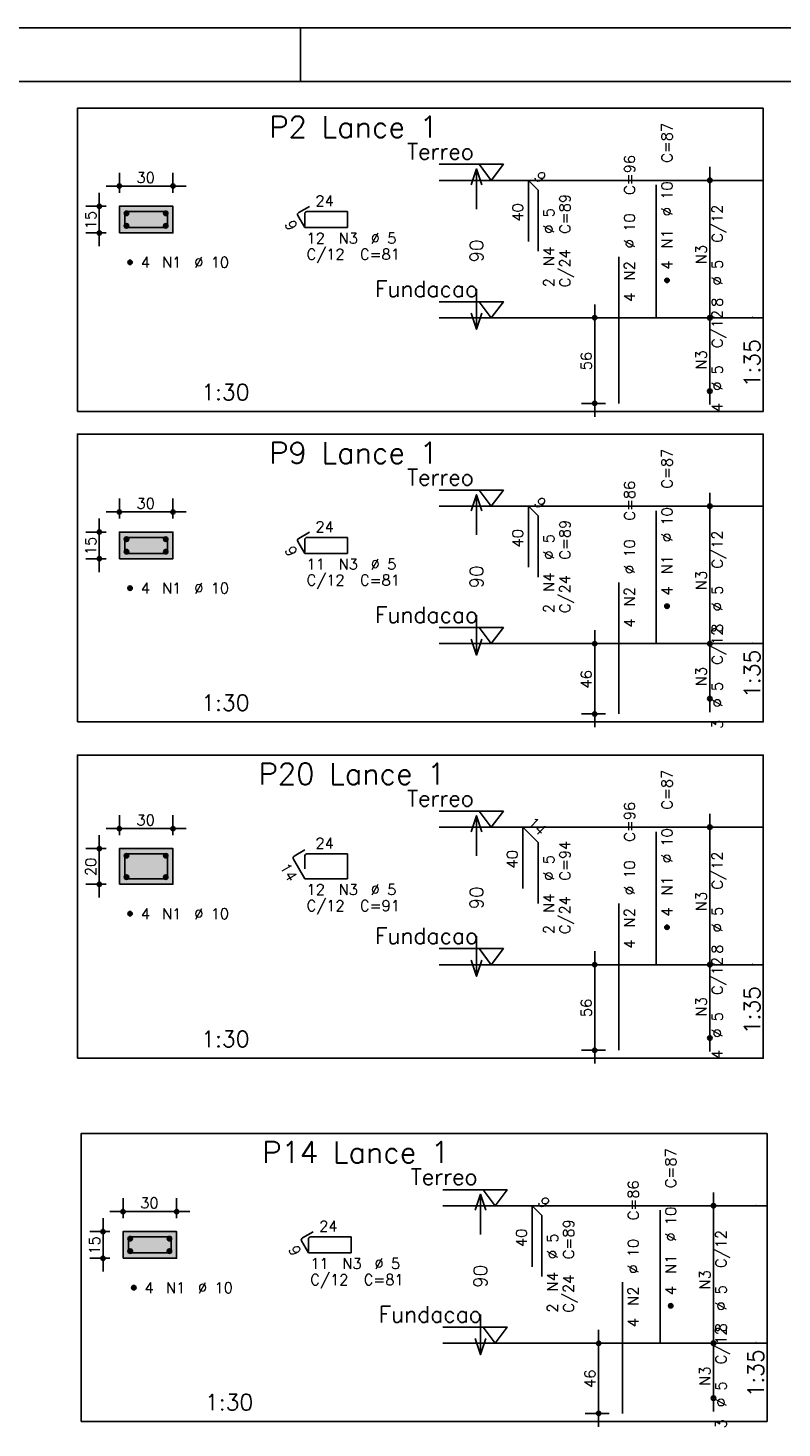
# Model space of a CAD drawing. Extents: x 0 to 119, y 0 to 84.
# Tile 7 of 19: x 16 to 30, y 58 to 84. Entities that reach past the tile are written whole.
import ezdxf

# ---------------------------------------------------------------- set-up
doc = ezdxf.new("R2010")
doc.units = 0
doc.header["$MEASUREMENT"] = 0
doc.linetypes.add('ESTILO_TQS_0002', pattern=[0.4, 0.1, -0.3])
for name, color, linetype in [('1', 1, 'CONTINUOUS'), ('2', 2, 'CONTINUOUS'), ('3', 3, 'CONTINUOUS'), ('4', 4, 'CONTINUOUS'), ('6', 6, 'CONTINUOUS'), ('7', 7, 'CONTINUOUS'), ('8', 8, 'CONTINUOUS'), ('9', 9, 'CONTINUOUS')]:
    doc.layers.add(name, color=color, linetype=linetype)
doc.styles.get("Standard").update_dxf_attribs({"font": 'ROMANS.SHX'})

msp = doc.modelspace()

# ---------------------------------------------------------------- linework, layer by layer
at = {"layer": '1', "linetype": 'Continuous'}
for p, q in [((0, 84.1), (118.9, 84.1)), ((21, 83.1), (21, 84.1))]:
    msp.add_line(p, q, dxfattribs=at)
for points in [[(16.825, 76.929), (29.65, 76.929), (29.65, 82.6), (16.825, 82.6), (16.825, 76.929)], [(23.59, 81.55), (24.79, 81.55), (24.565, 81.25), (24.34, 81.55)], [(29.65, 81.25), (23.59, 81.25)], [(23.59, 78.979), (24.79, 78.979), (24.565, 78.679), (24.34, 78.979)], [(29.65, 78.679), (23.59, 78.679)], [(16.825, 71.119), (29.65, 71.119), (29.65, 76.505), (16.825, 76.505), (16.825, 71.119)], [(23.59, 75.455), (24.79, 75.455), (24.565, 75.155), (24.34, 75.455)], [(29.65, 75.155), (23.59, 75.155)], [(23.59, 72.884), (24.79, 72.884), (24.565, 72.584), (24.34, 72.884)], [(29.65, 72.584), (23.59, 72.584)], [(16.825, 64.829), (29.65, 64.829), (29.65, 70.5), (16.825, 70.5), (16.825, 64.829)], [(23.59, 69.45), (24.79, 69.45), (24.565, 69.15), (24.34, 69.45)], [(29.65, 69.15), (23.59, 69.15)], [(23.59, 66.879), (24.79, 66.879), (24.565, 66.579), (24.34, 66.879)], [(29.65, 66.579), (23.59, 66.579)], [(16.895, 58.035), (29.72, 58.035), (29.72, 63.42), (16.895, 63.42), (16.895, 58.035)], [(23.66, 62.37), (24.86, 62.37), (24.635, 62.07), (24.41, 62.37)], [(29.72, 62.07), (23.66, 62.07)], [(23.66, 59.799), (24.86, 59.799), (24.635, 59.499), (24.41, 59.799)], [(29.72, 59.499), (23.66, 59.499)]]:
    msp.add_lwpolyline(points, dxfattribs=at)
at = {"layer": '1', "linetype": 'ESTILO_TQS_0002'}
for points in [[(17.61, 80.267), (18.61, 80.267), (18.61, 80.767), (17.61, 80.767), (17.61, 80.267)], [(17.61, 74.172), (18.61, 74.172), (18.61, 74.672), (17.61, 74.672), (17.61, 74.172)], [(17.61, 68.083), (18.61, 68.083), (18.61, 68.75), (17.61, 68.75), (17.61, 68.083)], [(17.68, 61.087), (18.68, 61.087), (18.68, 61.587), (17.68, 61.587), (17.68, 61.087)]]:
    msp.add_lwpolyline(points, dxfattribs=at)
at = {"layer": '2', "linetype": 'Continuous'}
for p, q in [((28.65, 78.429), (28.65, 81.5)), ((17.61, 81.017), (17.61, 81.392)), ((18.61, 81.017), (18.61, 81.392)), ((28.65, 81.25), (28.65, 81.25)), ((17.235, 80.017), (17.235, 81.017)), ((17.36, 81.142), (18.86, 81.142)), ((17.36, 80.767), (16.985, 80.767)), ((17.61, 80.767), (17.61, 80.767)), ((17.61, 80.767), (17.61, 80.767)), ((18.61, 80.767), (18.61, 80.767)), ((17.36, 80.267), (16.985, 80.267)), ((17.61, 80.267), (17.61, 80.267)), ((26.5, 76.829), (26.5, 78.929)), ((28.65, 77.057), (28.65, 78.929)), ((26.7, 78.679), (26.25, 78.679)), ((26.95, 78.679), (26.95, 78.679)), ((28.65, 78.679), (28.65, 78.679)), ((28.65, 78.679), (28.65, 78.679)), ((28.65, 77.307), (28.65, 77.307)), ((26.7, 77.079), (26.25, 77.079)), ((26.95, 77.079), (26.95, 77.079)), ((17.61, 74.922), (17.61, 75.297)), ((18.61, 74.922), (18.61, 75.297)), ((28.65, 72.334), (28.65, 75.405)), ((17.235, 73.922), (17.235, 74.922)), ((17.36, 75.047), (18.86, 75.047)), ((28.65, 75.155), (28.65, 75.155)), ((17.36, 74.672), (16.985, 74.672)), ((17.61, 74.672), (17.61, 74.672)), ((17.61, 74.672), (17.61, 74.672)), ((18.61, 74.672), (18.61, 74.672)), ((17.36, 74.172), (16.985, 74.172)), ((17.61, 74.172), (17.61, 74.172)), ((26.5, 71.019), (26.5, 72.834)), ((28.65, 71.305), (28.65, 72.834)), ((26.7, 72.584), (26.25, 72.584)), ((26.95, 72.584), (26.95, 72.584)), ((28.65, 72.584), (28.65, 72.584)), ((28.65, 72.584), (28.65, 72.584)), ((28.65, 71.555), (28.65, 71.555)), ((26.7, 71.269), (26.25, 71.269)), ((26.95, 71.269), (26.95, 71.269)), ((28.65, 66.329), (28.65, 69.4)), ((17.61, 69), (17.61, 69.375)), ((18.61, 69), (18.61, 69.375)), ((28.65, 69.15), (28.65, 69.15)), ((17.235, 67.833), (17.235, 69)), ((17.36, 69.125), (18.86, 69.125)), ((17.36, 68.75), (16.985, 68.75)), ((17.61, 68.75), (17.61, 68.75)), ((17.61, 68.75), (17.61, 68.75)), ((18.61, 68.75), (18.61, 68.75)), ((17.36, 68.083), (16.985, 68.083)), ((17.61, 68.083), (17.61, 68.083)), ((26.5, 64.729), (26.5, 66.829)), ((28.65, 64.957), (28.65, 66.829)), ((26.7, 66.579), (26.25, 66.579)), ((26.95, 66.579), (26.95, 66.579)), ((28.65, 66.579), (28.65, 66.579)), ((28.65, 66.579), (28.65, 66.579)), ((28.65, 65.207), (28.65, 65.207)), ((26.7, 64.979), (26.25, 64.979)), ((26.95, 64.979), (26.95, 64.979)), ((17.68, 61.837), (17.68, 62.212)), ((18.68, 61.837), (18.68, 62.212)), ((28.72, 59.249), (28.72, 62.32)), ((28.72, 62.07), (28.72, 62.07)), ((17.305, 60.837), (17.305, 61.837)), ((17.43, 61.962), (18.93, 61.962)), ((17.43, 61.587), (17.055, 61.587)), ((17.68, 61.587), (17.68, 61.587)), ((17.68, 61.587), (17.68, 61.587)), ((18.68, 61.587), (18.68, 61.587)), ((17.43, 61.087), (17.055, 61.087)), ((17.68, 61.087), (17.68, 61.087)), ((26.57, 57.935), (26.57, 59.749)), ((28.72, 58.22), (28.72, 59.749)), ((26.77, 59.499), (26.32, 59.499)), ((27.02, 59.499), (27.02, 59.499)), ((28.72, 59.499), (28.72, 59.499)), ((28.72, 59.499), (28.72, 59.499)), ((28.72, 58.47), (28.72, 58.47)), ((26.77, 58.185), (26.32, 58.185)), ((27.02, 58.185), (27.02, 58.185))]:
    msp.add_line(p, q, dxfattribs=at)
for points in [[(24.19, 81.164), (24.29, 81.464), (24.39, 81.164)], [(24.29, 80.714), (24.29, 81.464)], [(17.61, 80.267), (18.61, 80.267), (18.61, 80.767), (17.61, 80.767), (17.61, 80.267)], [(24.29, 79.214), (24.29, 78.464)], [(24.19, 78.764), (24.29, 78.464), (24.39, 78.764)], [(24.19, 75.069), (24.29, 75.369), (24.39, 75.069)], [(24.29, 74.619), (24.29, 75.369)], [(17.61, 74.172), (18.61, 74.172), (18.61, 74.672), (17.61, 74.672), (17.61, 74.172)], [(24.29, 73.119), (24.29, 72.369)], [(24.19, 72.669), (24.29, 72.369), (24.39, 72.669)], [(24.19, 69.064), (24.29, 69.364), (24.39, 69.064)], [(24.29, 68.614), (24.29, 69.364)], [(17.61, 68.083), (18.61, 68.083), (18.61, 68.75), (17.61, 68.75), (17.61, 68.083)], [(24.29, 67.114), (24.29, 66.364)], [(24.19, 66.664), (24.29, 66.364), (24.39, 66.664)], [(24.26, 61.985), (24.36, 62.285), (24.46, 61.985)], [(24.36, 61.535), (24.36, 62.285)], [(17.68, 61.087), (18.68, 61.087), (18.68, 61.587), (17.68, 61.587), (17.68, 61.087)], [(24.36, 60.035), (24.36, 59.285)], [(24.26, 59.585), (24.36, 59.285), (24.46, 59.585)]]:
    msp.add_lwpolyline(points, dxfattribs=at)
for centre, radius in [((17.61, 81.142), 0.04), ((18.61, 81.142), 0.04), ((28.65, 81.25), 0.0416), ((28.65, 81.25), 0.0208), ((17.61, 81.142), 0.02), ((18.61, 81.142), 0.02), ((17.235, 80.767), 0.04), ((17.235, 80.767), 0.02), ((17.235, 80.267), 0.04), ((17.235, 80.267), 0.02), ((26.5, 78.679), 0.04), ((26.5, 78.679), 0.02), ((28.65, 78.679), 0.0416), ((28.65, 78.679), 0.0416), ((28.65, 78.679), 0.0208), ((28.65, 78.679), 0.0208), ((28.65, 77.307), 0.0416), ((28.65, 77.307), 0.0208), ((26.5, 77.079), 0.04), ((26.5, 77.079), 0.02), ((28.65, 75.155), 0.0416), ((28.65, 75.155), 0.0208), ((17.61, 75.047), 0.04), ((17.61, 75.047), 0.02), ((18.61, 75.047), 0.04), ((18.61, 75.047), 0.02), ((17.235, 74.672), 0.04), ((17.235, 74.672), 0.02), ((17.235, 74.172), 0.04), ((17.235, 74.172), 0.02), ((26.5, 72.584), 0.04), ((26.5, 72.584), 0.02), ((28.65, 72.584), 0.0416), ((28.65, 72.584), 0.0416), ((28.65, 72.584), 0.0208), ((28.65, 72.584), 0.0208), ((28.65, 71.555), 0.0416), ((28.65, 71.555), 0.0208), ((26.5, 71.269), 0.04), ((26.5, 71.269), 0.02), ((17.61, 69.125), 0.04), ((17.61, 69.125), 0.02), ((18.61, 69.125), 0.04), ((18.61, 69.125), 0.02), ((28.65, 69.15), 0.0416), ((28.65, 69.15), 0.0208), ((17.235, 68.75), 0.04), ((17.235, 68.75), 0.02), ((17.235, 68.083), 0.04), ((17.235, 68.083), 0.02), ((26.5, 66.579), 0.04), ((26.5, 66.579), 0.02), ((28.65, 66.579), 0.0416), ((28.65, 66.579), 0.0416), ((28.65, 66.579), 0.0208), ((28.65, 66.579), 0.0208), ((28.65, 65.207), 0.0416), ((28.65, 65.207), 0.0208), ((26.5, 64.979), 0.04), ((26.5, 64.979), 0.02), ((28.72, 62.07), 0.0416), ((28.72, 62.07), 0.0208), ((17.68, 61.962), 0.04), ((17.68, 61.962), 0.02), ((18.68, 61.962), 0.04), ((18.68, 61.962), 0.02), ((17.305, 61.587), 0.04), ((17.305, 61.587), 0.02), ((17.305, 61.087), 0.04), ((17.305, 61.087), 0.02), ((26.57, 59.499), 0.04), ((26.57, 59.499), 0.02), ((28.72, 59.499), 0.0416), ((28.72, 59.499), 0.0416), ((28.72, 59.499), 0.0208), ((28.72, 59.499), 0.0208), ((28.72, 58.47), 0.0416), ((28.72, 58.47), 0.0208), ((26.57, 58.185), 0.04), ((26.57, 58.185), 0.02)]:
    msp.add_circle(centre, radius, dxfattribs=at)
at = {"layer": '3', "linetype": 'Continuous'}
for p, q in [((17.702, 80.628), (17.749, 80.675)), ((17.702, 80.639), (17.737, 80.675)), ((17.705, 80.618), (17.759, 80.672)), ((17.709, 80.611), (17.766, 80.668)), ((17.714, 80.604), (17.773, 80.663)), ((18.435, 80.628), (18.483, 80.675)), ((18.435, 80.639), (18.471, 80.675)), ((18.438, 80.618), (18.492, 80.672)), ((18.442, 80.611), (18.5, 80.668)), ((18.447, 80.604), (18.506, 80.663)), ((17.702, 80.394), (17.749, 80.441)), ((17.702, 80.406), (17.737, 80.441)), ((17.705, 80.385), (17.759, 80.439)), ((17.709, 80.377), (17.766, 80.435)), ((17.714, 80.371), (17.773, 80.43)), ((17.72, 80.599), (17.778, 80.657)), ((17.72, 80.365), (17.778, 80.423)), ((17.728, 80.595), (17.782, 80.649)), ((17.728, 80.361), (17.782, 80.415)), ((17.737, 80.592), (17.785, 80.639)), ((17.737, 80.359), (17.785, 80.406)), ((17.749, 80.592), (17.785, 80.628)), ((18.435, 80.394), (18.483, 80.441)), ((18.435, 80.406), (18.471, 80.441)), ((18.438, 80.385), (18.492, 80.439)), ((18.442, 80.377), (18.5, 80.435)), ((18.447, 80.371), (18.506, 80.43)), ((18.454, 80.599), (18.511, 80.657)), ((18.454, 80.365), (18.511, 80.423)), ((18.461, 80.595), (18.515, 80.649)), ((18.461, 80.361), (18.515, 80.415)), ((18.471, 80.592), (18.518, 80.639)), ((18.471, 80.359), (18.518, 80.406)), ((18.483, 80.592), (18.518, 80.628)), ((17.749, 80.359), (17.785, 80.394)), ((18.483, 80.359), (18.518, 80.394)), ((17.769, 79.711), (17.816, 79.758)), ((17.769, 79.723), (17.804, 79.758)), ((17.771, 79.702), (17.825, 79.756)), ((17.775, 79.694), (17.833, 79.752)), ((17.781, 79.687), (17.839, 79.746)), ((17.787, 79.682), (17.845, 79.74)), ((17.795, 79.678), (17.849, 79.732)), ((17.804, 79.676), (17.851, 79.723)), ((17.816, 79.676), (17.851, 79.711)), ((27.809, 79.373), (27.856, 79.42)), ((27.809, 79.385), (27.844, 79.42)), ((27.811, 79.363), (27.865, 79.417)), ((27.815, 79.356), (27.873, 79.413)), ((27.821, 79.349), (27.879, 79.408)), ((27.827, 79.344), (27.885, 79.402)), ((27.835, 79.34), (27.889, 79.394)), ((27.844, 79.337), (27.891, 79.385)), ((27.856, 79.337), (27.891, 79.373)), ((17.702, 74.533), (17.749, 74.58)), ((17.702, 74.545), (17.737, 74.58)), ((17.705, 74.523), (17.759, 74.577)), ((17.709, 74.516), (17.766, 74.573)), ((17.714, 74.509), (17.773, 74.568)), ((17.72, 74.504), (17.778, 74.562)), ((17.728, 74.5), (17.782, 74.554)), ((17.737, 74.497), (17.785, 74.545)), ((17.749, 74.497), (17.785, 74.533)), ((18.435, 74.533), (18.483, 74.58)), ((18.435, 74.545), (18.471, 74.58)), ((18.438, 74.523), (18.492, 74.577)), ((18.442, 74.516), (18.5, 74.573)), ((18.447, 74.509), (18.506, 74.568)), ((18.454, 74.504), (18.511, 74.562)), ((18.461, 74.5), (18.515, 74.554)), ((18.471, 74.497), (18.518, 74.545)), ((18.483, 74.497), (18.518, 74.533)), ((17.702, 74.299), (17.749, 74.347)), ((17.702, 74.311), (17.737, 74.347)), ((17.705, 74.29), (17.759, 74.344)), ((17.709, 74.282), (17.766, 74.34)), ((17.714, 74.276), (17.773, 74.335)), ((17.72, 74.271), (17.778, 74.328)), ((17.728, 74.267), (17.782, 74.32)), ((17.737, 74.264), (17.785, 74.311)), ((17.749, 74.264), (17.785, 74.299)), ((18.435, 74.299), (18.483, 74.347)), ((18.435, 74.311), (18.471, 74.347)), ((18.438, 74.29), (18.492, 74.344)), ((18.442, 74.282), (18.5, 74.34)), ((18.447, 74.276), (18.506, 74.335)), ((18.454, 74.271), (18.511, 74.328)), ((18.461, 74.267), (18.515, 74.32)), ((18.471, 74.264), (18.518, 74.311)), ((18.483, 74.264), (18.518, 74.299)), ((17.769, 73.616), (17.816, 73.663)), ((17.769, 73.628), (17.804, 73.663)), ((17.771, 73.607), (17.825, 73.661)), ((17.775, 73.599), (17.833, 73.657)), ((17.781, 73.593), (17.839, 73.651)), ((17.787, 73.587), (17.845, 73.645)), ((17.795, 73.583), (17.849, 73.637)), ((17.804, 73.581), (17.851, 73.628)), ((17.816, 73.581), (17.851, 73.616)), ((27.809, 73.278), (27.856, 73.325)), ((27.809, 73.29), (27.844, 73.325)), ((27.811, 73.269), (27.865, 73.323)), ((27.815, 73.261), (27.873, 73.319)), ((27.821, 73.254), (27.879, 73.313)), ((27.827, 73.249), (27.885, 73.307)), ((27.835, 73.245), (27.889, 73.299)), ((27.844, 73.243), (27.891, 73.29)), ((27.856, 73.243), (27.891, 73.278)), ((17.702, 68.611), (17.749, 68.658)), ((17.702, 68.623), (17.737, 68.658)), ((17.705, 68.602), (17.759, 68.656)), ((17.709, 68.594), (17.766, 68.651)), ((17.714, 68.587), (17.773, 68.646)), ((17.72, 68.582), (17.778, 68.64)), ((17.728, 68.578), (17.782, 68.632)), ((17.737, 68.575), (17.785, 68.623)), ((18.435, 68.611), (18.483, 68.658)), ((18.435, 68.623), (18.471, 68.658)), ((18.438, 68.602), (18.492, 68.656)), ((18.442, 68.594), (18.5, 68.651)), ((18.447, 68.587), (18.506, 68.646)), ((18.454, 68.582), (18.511, 68.64)), ((18.461, 68.578), (18.515, 68.632)), ((18.471, 68.575), (18.518, 68.623)), ((17.749, 68.576), (17.785, 68.611)), ((18.483, 68.576), (18.518, 68.611)), ((17.702, 68.211), (17.749, 68.258)), ((17.702, 68.223), (17.737, 68.258)), ((17.705, 68.202), (17.759, 68.256)), ((17.709, 68.194), (17.766, 68.251)), ((17.714, 68.187), (17.773, 68.246)), ((17.72, 68.182), (17.778, 68.24)), ((17.728, 68.178), (17.782, 68.232)), ((17.737, 68.175), (17.785, 68.223)), ((17.749, 68.176), (17.785, 68.211)), ((18.435, 68.211), (18.483, 68.258)), ((18.435, 68.223), (18.471, 68.258)), ((18.438, 68.202), (18.492, 68.256)), ((18.442, 68.194), (18.5, 68.251)), ((18.447, 68.187), (18.506, 68.246)), ((18.454, 68.182), (18.511, 68.24)), ((18.461, 68.178), (18.515, 68.232)), ((18.471, 68.175), (18.518, 68.223)), ((18.483, 68.176), (18.518, 68.211)), ((17.769, 67.528), (17.816, 67.575)), ((17.769, 67.539), (17.804, 67.575)), ((17.771, 67.518), (17.825, 67.572)), ((17.775, 67.51), (17.833, 67.568)), ((17.781, 67.504), (17.839, 67.563)), ((17.787, 67.499), (17.845, 67.556)), ((17.795, 67.495), (17.849, 67.549)), ((17.804, 67.492), (17.851, 67.539)), ((17.816, 67.492), (17.851, 67.528)), ((27.809, 67.273), (27.856, 67.32)), ((27.809, 67.284), (27.844, 67.32)), ((27.811, 67.263), (27.865, 67.317)), ((27.815, 67.256), (27.873, 67.313)), ((27.821, 67.249), (27.879, 67.308)), ((27.827, 67.244), (27.885, 67.302)), ((27.835, 67.24), (27.889, 67.294)), ((27.844, 67.237), (27.891, 67.284)), ((27.856, 67.237), (27.891, 67.273)), ((17.772, 61.448), (17.819, 61.495)), ((17.772, 61.46), (17.807, 61.495)), ((17.774, 61.439), (17.828, 61.493)), ((17.778, 61.431), (17.836, 61.489)), ((17.783, 61.424), (17.842, 61.483)), ((17.79, 61.419), (17.848, 61.477)), ((17.798, 61.415), (17.852, 61.469)), ((17.807, 61.413), (17.854, 61.46)), ((17.819, 61.413), (17.854, 61.448)), ((18.505, 61.448), (18.552, 61.495)), ((18.505, 61.46), (18.54, 61.495)), ((18.507, 61.439), (18.561, 61.493)), ((18.511, 61.431), (18.569, 61.489)), ((18.517, 61.424), (18.576, 61.483)), ((18.523, 61.419), (18.581, 61.477)), ((18.531, 61.415), (18.585, 61.469)), ((18.54, 61.413), (18.587, 61.46)), ((18.552, 61.413), (18.587, 61.448)), ((17.772, 61.215), (17.819, 61.262)), ((17.772, 61.226), (17.807, 61.262)), ((17.774, 61.205), (17.828, 61.259)), ((17.778, 61.198), (17.836, 61.255)), ((17.783, 61.191), (17.842, 61.25)), ((17.79, 61.186), (17.848, 61.243)), ((17.798, 61.182), (17.852, 61.236)), ((17.807, 61.179), (17.854, 61.226)), ((17.819, 61.179), (17.854, 61.215)), ((18.505, 61.215), (18.552, 61.262)), ((18.505, 61.226), (18.54, 61.262)), ((18.507, 61.205), (18.561, 61.259)), ((18.511, 61.198), (18.569, 61.255)), ((18.517, 61.191), (18.576, 61.25)), ((18.523, 61.186), (18.581, 61.243)), ((18.531, 61.182), (18.585, 61.236)), ((18.54, 61.179), (18.587, 61.226)), ((18.552, 61.179), (18.587, 61.215)), ((17.838, 60.531), (17.885, 60.578)), ((17.838, 60.543), (17.874, 60.578)), ((17.841, 60.522), (17.895, 60.576)), ((17.845, 60.514), (17.903, 60.572)), ((17.85, 60.508), (17.909, 60.567)), ((17.857, 60.502), (17.914, 60.56)), ((17.864, 60.498), (17.918, 60.552)), ((17.874, 60.496), (17.921, 60.543)), ((17.885, 60.496), (17.921, 60.531)), ((27.878, 60.193), (27.925, 60.24)), ((27.878, 60.205), (27.914, 60.24)), ((27.881, 60.184), (27.935, 60.238)), ((27.885, 60.176), (27.943, 60.234)), ((27.89, 60.169), (27.949, 60.228)), ((27.897, 60.164), (27.954, 60.222)), ((27.904, 60.16), (27.958, 60.214)), ((27.914, 60.158), (27.961, 60.205)), ((27.925, 60.158), (27.961, 60.193))]:
    msp.add_line(p, q, dxfattribs=at)
for centre in [(17.743, 80.634), (18.477, 80.634), (17.743, 80.4), (18.477, 80.4), (17.81, 79.717), (27.85, 79.379), (17.743, 74.539), (18.477, 74.539), (17.743, 74.305), (18.477, 74.305), (17.81, 73.622), (27.85, 73.284), (17.743, 68.617), (18.477, 68.617), (17.743, 68.217), (18.477, 68.217), (17.81, 67.533), (27.85, 67.279), (17.813, 61.454), (18.546, 61.454), (17.813, 61.22), (18.546, 61.22), (17.88, 60.537), (27.92, 60.199)]:
    msp.add_circle(centre, 0.0417, dxfattribs=at)
at = {"layer": '4', "linetype": 'Continuous'}
for p, q in [((17.985, 80.667), (17.752, 80.667)), ((18.51, 80.667), (17.752, 80.667)), ((18.51, 80.367), (18.51, 80.667)), ((17.71, 80.625), (17.71, 80.367)), ((17.71, 80.625), (17.71, 80.392)), ((17.71, 80.367), (18.51, 80.367)), ((17.71, 74.53), (17.71, 74.272)), ((17.71, 74.53), (17.71, 74.297)), ((17.985, 74.572), (17.752, 74.572)), ((18.51, 74.572), (17.752, 74.572)), ((18.51, 74.272), (18.51, 74.572)), ((17.71, 74.272), (18.51, 74.272)), ((17.985, 68.65), (17.752, 68.65)), ((18.51, 68.65), (17.752, 68.65)), ((18.51, 68.183), (18.51, 68.65)), ((17.71, 68.608), (17.71, 68.183)), ((17.71, 68.608), (17.71, 68.375)), ((17.71, 68.183), (18.51, 68.183)), ((17.78, 61.445), (17.78, 61.187)), ((17.78, 61.445), (17.78, 61.212)), ((18.055, 61.487), (17.821, 61.487)), ((18.58, 61.487), (17.821, 61.487)), ((18.58, 61.187), (18.58, 61.487)), ((17.78, 61.187), (18.58, 61.187))]:
    msp.add_line(p, q, dxfattribs=at)
for centre in [(17.752, 80.625), (17.752, 80.625), (17.752, 74.53), (17.752, 74.53), (17.752, 68.608), (17.752, 68.608), (17.821, 61.445), (17.821, 61.445)]:
    msp.add_arc(centre, 0.0417, 90, 180, dxfattribs=at)
at = {"layer": '6', "linetype": 'Continuous'}
for p, q in [((25.258, 80.107), (25.258, 81.25)), ((25.258, 81.25), (25.44, 81.068)), ((25.44, 81.068), (25.44, 79.925)), ((27.65, 78.679), (27.65, 81.164)), ((21.165, 80.764), (20.963, 80.648)), ((21.877, 80.667), (21.118, 80.667)), ((21.877, 80.367), (21.877, 80.667)), ((20.948, 80.591), (21.077, 80.367)), ((21.077, 80.625), (21.077, 80.392)), ((21.077, 80.367), (21.877, 80.367)), ((26.95, 77.079), (26.95, 79.822)), ((25.258, 74.012), (25.258, 75.155)), ((25.258, 75.155), (25.44, 74.973)), ((25.44, 74.973), (25.44, 73.83)), ((27.65, 72.584), (27.65, 75.069)), ((21.165, 74.669), (20.963, 74.553)), ((20.948, 74.496), (21.077, 74.272)), ((21.077, 74.53), (21.077, 74.297)), ((21.877, 74.572), (21.118, 74.572)), ((21.877, 74.272), (21.877, 74.572)), ((21.077, 74.272), (21.877, 74.272)), ((26.95, 71.269), (26.95, 73.727)), ((25.157, 68.007), (25.157, 69.15)), ((25.157, 69.15), (25.44, 68.867)), ((27.65, 66.579), (27.65, 69.064)), ((21.081, 68.725), (20.879, 68.608)), ((21.877, 68.65), (21.118, 68.65)), ((21.877, 68.183), (21.877, 68.65)), ((25.44, 68.867), (25.44, 67.724)), ((20.864, 68.551), (21.077, 68.183)), ((21.077, 68.608), (21.077, 68.375)), ((21.077, 68.183), (21.877, 68.183)), ((26.95, 64.979), (26.95, 67.721)), ((25.328, 60.928), (25.328, 62.07)), ((25.328, 62.07), (25.51, 61.889)), ((25.51, 61.889), (25.51, 60.746)), ((27.72, 59.499), (27.72, 61.985)), ((21.234, 61.584), (21.032, 61.468)), ((21.017, 61.411), (21.146, 61.187)), ((21.146, 61.445), (21.146, 61.212)), ((21.946, 61.487), (21.188, 61.487)), ((21.946, 61.187), (21.946, 61.487)), ((21.146, 61.187), (21.946, 61.187)), ((27.02, 58.185), (27.02, 60.642))]:
    msp.add_line(p, q, dxfattribs=at)
for centre, start, end in [((21.118, 80.625), 90, 180), ((20.984, 80.611), 120, 210), ((20.984, 74.517), 120, 210), ((21.118, 74.53), 90, 180), ((21.118, 68.608), 90, 180), ((20.9, 68.572), 120, 210), ((21.053, 61.432), 120, 210), ((21.188, 61.445), 90, 180)]:
    msp.add_arc(centre, 0.0417, start, end, dxfattribs=at)
at = {"layer": '8', "linetype": 'Continuous'}
msp.add_line((2.5, 83.1), (117.9, 83.1), dxfattribs=at)
at = {"layer": '9', "linetype": 'Continuous'}
for points in [[(17.61, 80.267), (18.61, 80.267), (18.61, 80.767)], [(17.61, 80.267), (18.61, 80.767), (17.61, 80.767)], [(17.61, 80.267), (17.61, 80.767), (17.61, 80.267)], [(17.61, 74.172), (18.61, 74.172), (18.61, 74.672)], [(17.61, 74.172), (18.61, 74.672), (17.61, 74.672)], [(17.61, 74.172), (17.61, 74.672), (17.61, 74.172)], [(17.61, 68.083), (18.61, 68.083), (18.61, 68.75)], [(17.61, 68.083), (18.61, 68.75), (17.61, 68.75)], [(17.61, 68.083), (17.61, 68.75), (17.61, 68.083)], [(17.68, 61.087), (18.68, 61.087), (18.68, 61.587)], [(17.68, 61.087), (18.68, 61.587), (17.68, 61.587)], [(17.68, 61.087), (17.68, 61.587), (17.68, 61.087)]]:
    msp.add_solid(points, dxfattribs=at)

# ---------------------------------------------------------------- texts
at = {"layer": '1', "linetype": 'Continuous'}
for s, p in [('Terreo', (22.99, 81.64)), ('Fundacao', (22.39, 79.069)), ('Terreo', (22.99, 75.545)), ('Fundacao', (22.39, 72.974)), ('Terreo', (22.99, 69.54)), ('Fundacao', (22.39, 66.969)), ('Terreo', (23.06, 62.46)), ('Fundacao', (22.46, 59.889))]:
    msp.add_text(s, height=0.3, dxfattribs=at).set_placement(p)
at = {"layer": '2', "linetype": 'Continuous'}
for s, height, rotation, p in [('C=87', 0.2, 90, (27.95, 81.579)), ('C=96', 0.2, 90, (27.25, 80.979)), ('9', 0.2, 315, (25.349, 81.301)), ('%%c 10', 0.2, 90, (27.95, 80.579)), ('40', 0.2, 90, (25.158, 80.479)), ('C=89', 0.2, 90, (26.04, 80.25)), ('15', 0.2, 90, (17.175, 80.337)), ('9', 0.2, 300, (20.692, 80.433)), ('%%c 5', 0.2, 90, (25.74, 80.25)), ('%%c 10', 0.2, 90, (27.25, 79.979)), ('C/12', 0.2, 90, (28.89, 80.084)), ('N1', 0.2, 90, (27.95, 79.979)), ('90', 0.25, 90, (24.415, 79.714)), ('N4', 0.2, 90, (25.74, 79.65)), ('N3', 0.2, 90, (28.59, 79.684)), ('C/24', 0.2, 90, (26.04, 79.25)), ('N2', 0.2, 90, (27.25, 79.379)), ('4', 0.2, 90, (27.95, 79.579)), ('%%c 5', 0.2, 90, (28.89, 79.284)), ('2', 0.2, 90, (25.74, 79.25)), ('4', 0.2, 90, (27.25, 78.979)), ('8', 0.2, 90, (28.89, 78.884)), ('C/12', 0.2, 90, (28.89, 78.113)), ('N3', 0.2, 90, (28.59, 77.713)), ('1:35', 0.3, 90, (29.59, 77.379)), ('56', 0.2, 90, (26.44, 77.699)), ('%%c 5', 0.2, 90, (28.89, 77.313)), ('4', 0.2, 90, (28.89, 76.913)), ('C=87', 0.2, 90, (27.95, 75.484)), ('C=86', 0.2, 90, (27.25, 74.884)), ('9', 0.2, 315, (25.349, 75.206)), ('%%c 10', 0.2, 90, (27.95, 74.484)), ('40', 0.2, 90, (25.158, 74.384)), ('C=89', 0.2, 90, (26.04, 74.155)), ('15', 0.2, 90, (17.175, 74.242)), ('9', 0.2, 300, (20.692, 74.338)), ('%%c 5', 0.2, 90, (25.74, 74.155)), ('%%c 10', 0.2, 90, (27.25, 73.884)), ('C/12', 0.2, 90, (28.89, 73.989)), ('N1', 0.2, 90, (27.95, 73.884)), ('90', 0.25, 90, (24.415, 73.619)), ('N4', 0.2, 90, (25.74, 73.555)), ('N3', 0.2, 90, (28.59, 73.589)), ('C/24', 0.2, 90, (26.04, 73.155)), ('N2', 0.2, 90, (27.25, 73.284)), ('4', 0.2, 90, (27.95, 73.484)), ('%%c 5', 0.2, 90, (28.89, 73.189)), ('2', 0.2, 90, (25.74, 73.155)), ('4', 0.2, 90, (27.25, 72.884)), ('8', 0.2, 90, (28.89, 72.789)), ('C/12', 0.2, 90, (28.89, 72.189)), ('1:35', 0.3, 90, (29.59, 71.569)), ('46', 0.2, 90, (26.44, 71.747)), ('N3', 0.2, 90, (28.59, 71.789)), ('%%c 5', 0.2, 90, (28.89, 71.389)), ('3', 0.2, 90, (28.89, 70.989)), ('C=87', 0.2, 90, (27.95, 69.479)), ('C=96', 0.2, 90, (27.25, 68.879)), ('14', 0.2, 315, (25.228, 69.221)), ('%%c 10', 0.2, 90, (27.95, 68.479)), ('40', 0.2, 90, (25.057, 68.379)), ('C=94', 0.2, 90, (26.04, 68.15)), ('20', 0.2, 90, (17.175, 68.237)), ('14', 0.2, 300, (20.6, 68.409)), ('%%c 5', 0.2, 90, (25.74, 68.15)), ('%%c 10', 0.2, 90, (27.25, 67.879)), ('C/12', 0.2, 90, (28.89, 67.984)), ('N1', 0.2, 90, (27.95, 67.879)), ('90', 0.25, 90, (24.415, 67.614)), ('N4', 0.2, 90, (25.74, 67.55)), ('N3', 0.2, 90, (28.59, 67.584)), ('C/24', 0.2, 90, (26.04, 67.15)), ('N2', 0.2, 90, (27.25, 67.279)), ('4', 0.2, 90, (27.95, 67.479)), ('%%c 5', 0.2, 90, (28.89, 67.184)), ('2', 0.2, 90, (25.74, 67.15)), ('4', 0.2, 90, (27.25, 66.879)), ('8', 0.2, 90, (28.89, 66.784)), ('C/12', 0.2, 90, (28.89, 66.013)), ('1:35', 0.3, 90, (29.59, 65.279)), ('56', 0.2, 90, (26.44, 65.599)), ('N3', 0.2, 90, (28.59, 65.613)), ('%%c 5', 0.2, 90, (28.89, 65.213)), ('4', 0.2, 90, (28.89, 64.813)), ('C=87', 0.2, 90, (28.02, 62.399)), ('C=86', 0.2, 90, (27.32, 61.799)), ('9', 0.2, 315, (25.419, 62.121)), ('%%c 10', 0.2, 90, (28.02, 61.399)), ('40', 0.2, 90, (25.228, 61.299)), ('C=89', 0.2, 90, (26.11, 61.07)), ('15', 0.2, 90, (17.245, 61.157)), ('9', 0.2, 300, (20.761, 61.254)), ('%%c 5', 0.2, 90, (25.81, 61.07)), ('%%c 10', 0.2, 90, (27.32, 60.799)), ('C/12', 0.2, 90, (28.96, 60.905)), ('N1', 0.2, 90, (28.02, 60.799)), ('90', 0.25, 90, (24.485, 60.535)), ('N4', 0.2, 90, (25.81, 60.47)), ('N3', 0.2, 90, (28.66, 60.505)), ('C/24', 0.2, 90, (26.11, 60.07)), ('N2', 0.2, 90, (27.32, 60.199)), ('4', 0.2, 90, (28.02, 60.399)), ('%%c 5', 0.2, 90, (28.96, 60.105)), ('2', 0.2, 90, (25.81, 60.07)), ('4', 0.2, 90, (27.32, 59.799)), ('8', 0.2, 90, (28.96, 59.705)), ('C/12', 0.2, 90, (28.96, 59.105)), ('1:35', 0.3, 90, (29.66, 58.485)), ('46', 0.2, 90, (26.51, 58.662)), ('N3', 0.2, 90, (28.66, 58.705)), ('%%c 5', 0.2, 90, (28.96, 58.305)), ('3', 0.2, 90, (28.96, 57.905))]:
    msp.add_text(s, height=height, rotation=rotation, dxfattribs=at).set_placement(p)
for s, height, p in [('30', 0.2, (17.93, 81.202)), ('1', 0.01, (29.44, 81.25)), ('24', 0.2, (21.277, 80.767)), ('12', 0.2, (21.11, 80.067)), ('N3', 0.2, (21.71, 80.067)), ('%%c 5', 0.2, (22.31, 80.067)), ('C/12', 0.2, (21.11, 79.767)), ('C=81', 0.2, (22.11, 79.767)), ('4', 0.2, (18.01, 79.617)), ('N1', 0.2, (18.41, 79.617)), ('%%c 10', 0.2, (19.01, 79.617)), ('0', 0.01, (29.44, 78.679)), ('1:30', 0.3, (19.142, 77.139)), ('30', 0.2, (17.93, 75.107)), ('1', 0.01, (29.44, 75.155)), ('24', 0.2, (21.277, 74.672)), ('11', 0.2, (21.11, 73.972)), ('N3', 0.2, (21.71, 73.972)), ('%%c 5', 0.2, (22.31, 73.972)), ('C/12', 0.2, (21.11, 73.672)), ('C=81', 0.2, (22.11, 73.672)), ('4', 0.2, (18.01, 73.522)), ('N1', 0.2, (18.41, 73.522)), ('%%c 10', 0.2, (19.01, 73.522)), ('0', 0.01, (29.44, 72.584)), ('1:30', 0.3, (19.142, 71.329)), ('30', 0.2, (17.93, 69.185)), ('1', 0.01, (29.44, 69.15)), ('24', 0.2, (21.277, 68.75)), ('%%c 5', 0.2, (22.31, 67.883)), ('12', 0.2, (21.11, 67.883)), ('N3', 0.2, (21.71, 67.883)), ('4', 0.2, (18.01, 67.433)), ('N1', 0.2, (18.41, 67.433)), ('%%c 10', 0.2, (19.01, 67.433)), ('C/12', 0.2, (21.11, 67.583)), ('C=91', 0.2, (22.11, 67.583)), ('0', 0.01, (29.44, 66.579)), ('1:30', 0.3, (19.142, 65.039)), ('30', 0.2, (18, 62.022)), ('1', 0.01, (29.51, 62.07)), ('24', 0.2, (21.346, 61.587)), ('11', 0.2, (21.18, 60.887)), ('N3', 0.2, (21.78, 60.887)), ('%%c 5', 0.2, (22.38, 60.887)), ('C/12', 0.2, (21.18, 60.587)), ('C=81', 0.2, (22.18, 60.587)), ('4', 0.2, (18.08, 60.437)), ('N1', 0.2, (18.48, 60.437)), ('%%c 10', 0.2, (19.08, 60.437)), ('0', 0.01, (29.51, 59.499)), ('1:30', 0.3, (19.212, 58.245))]:
    msp.add_text(s, height=height, dxfattribs=at).set_placement(p)
at = {"layer": '7', "linetype": 'Continuous'}
for s, p in [('P2 Lance 1', (20.413, 82.05)), ('P9 Lance 1', (20.413, 75.955)), ('P20 Lance 1', (20.212, 69.95)), ('P14 Lance 1', (20.282, 62.87))]:
    msp.add_text(s, height=0.4, dxfattribs=at).set_placement(p)

doc.saveas('drawing.dxf')
